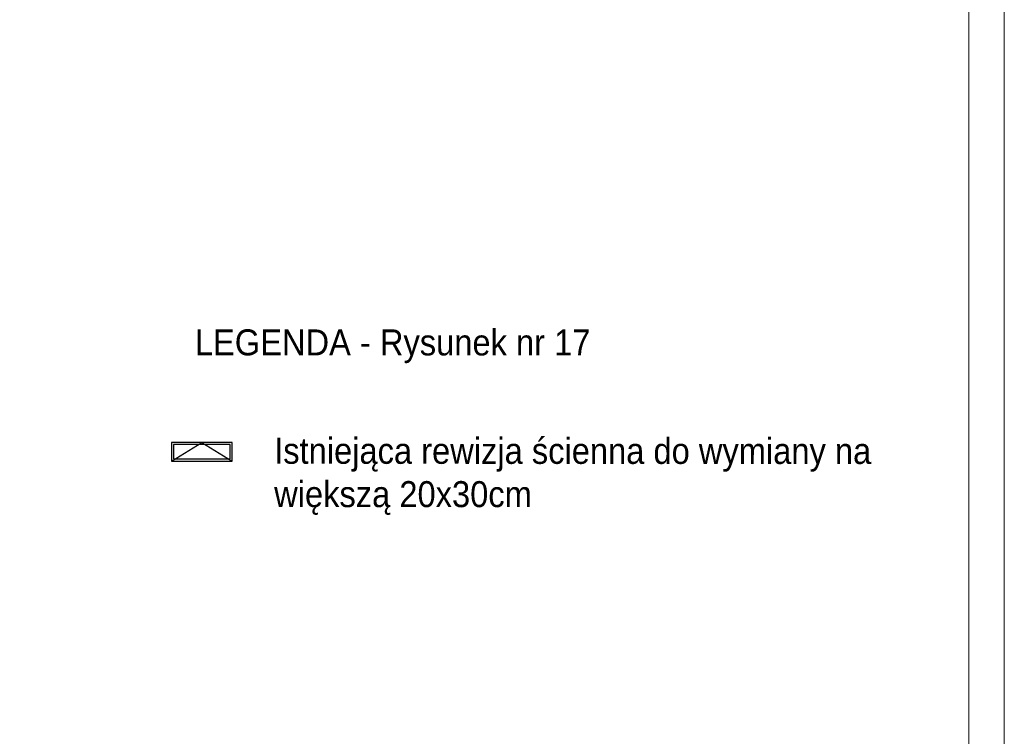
# Model space of a CAD drawing. Header units: centimetres. Extents: x 695802 to 711011, y 25963 to 44188.
# Tile 125 of 157: x 701166 to 701653, y 37054 to 37408. Entities that reach past the tile are written whole.
import ezdxf

# ---------------------------------------------------------------- set-up
doc = ezdxf.new("R2010")
doc.units = ezdxf.units.CM
doc.layers.add('Obrys powierzchni', color=50, linetype='Continuous', lineweight=9, plot=False)
doc.layers.add('Opis', color=102, linetype='Continuous', lineweight=9)
doc.layers.add('Przekrojowa', color=253, linetype='Continuous', lineweight=25)
doc.styles.add('ARIELCE', font='arial.ttf', dxfattribs={"width": 0.9})

msp = doc.modelspace()

# ---------------------------------------------------------------- linework, layer by layer
at = {"layer": 'Obrys powierzchni', "ltscale": 1.6}
for points in [[(699552.62, 37762.32), (701652.62, 37762.32), (701652.62, 36277.32), (699552.62, 36277.32)], [(699570.12, 37744.82), (701635.12, 37744.82), (701635.12, 36294.82), (699570.12, 36294.82)]]:
    msp.add_lwpolyline(points, close=True, dxfattribs=at)
at = {"layer": 'Przekrojowa', "ltscale": 1.6}
for p, q in [((701241.11, 37190.31), (701256.11, 37199.44)), ((701256.11, 37199.44), (701271.11, 37190.31))]:
    msp.add_line(p, q, dxfattribs=at)
for points in [[(701241.11, 37199.44), (701241.11, 37190.31), (701271.11, 37190.31), (701271.11, 37199.44)], [(701242.11, 37198.44), (701242.11, 37191.31), (701270.11, 37191.31), (701270.11, 37198.44)]]:
    msp.add_lwpolyline(points, close=True, dxfattribs=at)

# ---------------------------------------------------------------- texts
at = {"layer": 'Opis', "char_height": 14, "attachment_point": 1, "rotation": 359.981, "style": 'ARIELCE'}
for s, insert, width in [('\\pxsm1,ql;{\\fArial|b0|i0|c238|p34;\\H0.916668x;LEGENDA - Rysunek nr 17}', (701252.64, 37255.35), 724.063), ('\\pxsm1,ql;{\\fArial|b0|i0|c238|p34;\\H0.916668x;Istniejąca rewizja ścienna do wymiany na większą 20x30cm}', (701291.84, 37201.78), 314.4595)]:
    msp.add_mtext(s, dxfattribs=dict(at, insert=insert, width=width))

doc.saveas('drawing.dxf')
